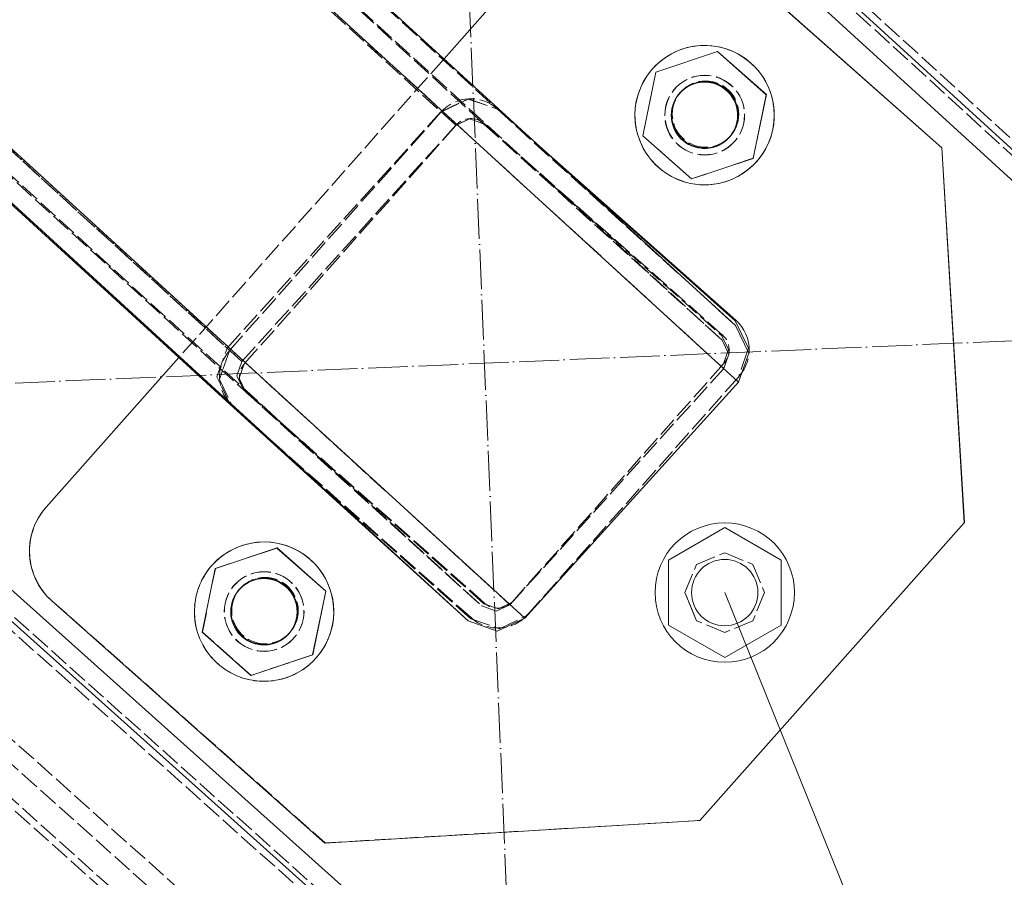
# Model space of a CAD drawing. Header units: millimetres. Extents: x -15129 to 9171, y -18789 to 5877.
# Tile 192 of 256: x -9988 to -9840, y -3154 to -3024. Entities that reach past the tile are written whole.
import ezdxf

# ---------------------------------------------------------------- set-up
doc = ezdxf.new("R2010")
doc.units = ezdxf.units.MM
doc.linetypes.add('ACAD_ISO02W100', pattern=[15, 12, -3])
doc.linetypes.add('ACAD_ISO04W100', pattern=[30, 24, -3, 0, -3])
for name, color, linetype in [('AS_Belki', 145, 'Continuous'), ('AS_Blachy', 30, 'Continuous'), ('AS_DIM_ON', 7, 'Continuous'), ('AS_Kotwy', 9, 'Continuous'), ('AS_Siatki', 72, 'Continuous')]:
    doc.layers.add(name, color=color, linetype=linetype)

msp = doc.modelspace()

# ---------------------------------------------------------------- linework, layer by layer
at = {"layer": 'AS_Belki', "color": 84, "linetype": 'ACAD_ISO02W100', "lineweight": 13, "ltscale": 0.25}
for p, q in [((-11963.73, -1171.94), (-9882.04, -3076.96)), ((-11922.32, -1201.97), (-9916.14, -3037.89)), ((-11996.27, -1207.22), (-9914.24, -3112.56)), ((-11996.11, -1211.45), (-9918.5, -3112.74)), ((-11922, -1210.43), (-9924.65, -3038.27)), ((-11954.54, -1245.72), (-9956.85, -3073.87)), ((-9882.27, -3072.7), (-10850.76, -2186.4)), ((-9918.15, -3040.12), (-10850.75, -2186.67)), ((-9922.41, -3040.31), (-10850.58, -2190.91)), ((-10837.8, -2271.72), (-9954.38, -3080.17)), ((-9954.61, -3075.91), (-10833.56, -2271.54)), ((-9791.9, -3085.19), (-9928.04, -2960.69)), ((-9928.49, -2962.62), (-9791.8, -3087.63)), ((-9924.65, -3038.27), (-9920.49, -3036.32)), ((-9924.64, -3038.35), (-9921.48, -3036.82)), ((-9921.48, -3036.82), (-9920.52, -3036.35)), ((-9920.52, -3036.35), (-9916.18, -3037.85)), ((-9920.49, -3036.32), (-9916.14, -3037.89)), ((-9956.85, -3073.87), (-9924.65, -3038.27)), ((-9924.64, -3038.35), (-9956.5, -3074.27)), ((-9924.61, -3038.32), (-9924.64, -3038.35)), ((-9924.61, -3038.32), (-9924.64, -3038.35)), ((-9916.14, -3037.81), (-9916.18, -3037.85)), ((-9916.18, -3037.85), (-9905.97, -3046.94)), ((-9909.73, -3043.5), (-9916.14, -3037.81)), ((-9916.14, -3037.89), (-9880.26, -3070.47)), ((-9922.41, -3040.31), (-9920.33, -3039.33)), ((-9922.4, -3040.35), (-9920.34, -3039.35)), ((-9920.34, -3039.35), (-9919.01, -3039.81)), ((-9920.33, -3039.33), (-9919.01, -3039.81)), ((-9919.01, -3039.81), (-9918.15, -3040.12)), ((-9919.01, -3039.81), (-9918.17, -3040.1)), ((-9918.13, -3040.06), (-9918.17, -3040.1)), ((-9918.17, -3040.1), (-9907.97, -3049.17)), ((-9882.22, -3071.91), (-9918.13, -3040.06)), ((-9954.61, -3075.91), (-9922.41, -3040.31)), ((-9954.25, -3076.26), (-9922.4, -3040.35)), ((-9922.4, -3040.35), (-9922.37, -3040.31)), ((-9922.4, -3040.35), (-9922.37, -3040.31)), ((-9918.15, -3040.12), (-9882.27, -3072.7)), ((-9907.97, -3049.17), (-9882.32, -3072.01)), ((-10058.01, -3071.22), (-9914.46, -3199.88)), ((-9882.32, -3072.01), (-9882.22, -3071.91)), ((-9882.32, -3072.01), (-9881.32, -3074.08)), ((-9881.27, -3074.79), (-9882.27, -3072.7)), ((-9894.5, -3199.05), (-10033.78, -3074.21)), ((-9958.38, -3078.21), (-9956.85, -3073.87)), ((-9881.32, -3074.08), (-9882.07, -3076.25)), ((-10035.69, -3074.88), (-9897.03, -3199.15)), ((-9956.5, -3074.27), (-9957.54, -3077.27)), ((-9956.5, -3074.27), (-9956.46, -3074.23)), ((-9882.04, -3076.96), (-9881.27, -3074.79)), ((-9878.45, -3074.27), (-9879.83, -3078.25)), ((-10064.16, -3076.07), (-9925.5, -3200.34)), ((-9955.37, -3078.07), (-9954.61, -3075.91)), ((-9954.25, -3076.26), (-9955.01, -3078.43)), ((-9954.22, -3076.22), (-9954.25, -3076.26)), ((-9914.24, -3112.56), (-9882.04, -3076.96)), ((-9882.07, -3076.25), (-9913.92, -3112.16)), ((-9882.07, -3076.25), (-9881.97, -3076.14)), ((-9881.97, -3076.14), (-9882.07, -3076.25)), ((-9956.39, -3082.39), (-9958.38, -3078.21)), ((-9957.54, -3077.27), (-9958, -3078.61)), ((-9958, -3078.61), (-9956, -3082.74)), ((-9954.38, -3080.17), (-9955.37, -3078.07)), ((-9955.01, -3078.43), (-9954, -3080.5)), ((-9911.68, -3114.16), (-9879.83, -3078.25)), ((-9879.83, -3078.25), (-9879.73, -3078.13)), ((-9879.83, -3078.25), (-9879.73, -3078.13)), ((-9954.38, -3080.17), (-9918.5, -3112.74)), ((-9953.97, -3080.46), (-9954, -3080.5)), ((-9954, -3080.5), (-9918.15, -3112.41)), ((-9918.06, -3112.31), (-9953.97, -3080.46)), ((-9956, -3082.74), (-9955.96, -3082.7)), ((-9956, -3082.74), (-9920.14, -3114.66)), ((-9920.05, -3114.55), (-9955.96, -3082.7)), ((-9918.48, -3200.05), (-10043.19, -3088.28)), ((-9924, -3200.28), (-10045.35, -3091.52)), ((-9918.5, -3112.74), (-9916.32, -3113.53)), ((-9918.06, -3112.31), (-9918.15, -3112.41)), ((-9918.15, -3112.41), (-9915.98, -3113.17)), ((-9916.32, -3113.53), (-9914.24, -3112.56)), ((-9915.98, -3113.17), (-9913.92, -3112.16)), ((-9913.92, -3112.16), (-9913.82, -3112.05)), ((-9915.81, -3116.16), (-9911.68, -3114.16)), ((-9911.68, -3114.16), (-9911.58, -3114.04)), ((-9920.14, -3114.66), (-9920.05, -3114.55)), ((-9920.14, -3114.66), (-9915.81, -3116.16))]:
    msp.add_line(p, q, dxfattribs=at)
at = {"layer": 'AS_Belki', "color": 145, "linetype": 'Continuous', "lineweight": 13, "ltscale": 0.25}
for p, q in [((-9880.26, -3070.47), (-10758.99, -2266.32)), ((-10842.05, -2271.89), (-9956.39, -3082.39)), ((-9920.51, -3114.97), (-10841.78, -2271.88)), ((-9912, -3114.59), (-10833.25, -2271.53)), ((-9879.8, -3078.99), (-10763.02, -2270.73)), ((-9927.97, -2962.2), (-9791.84, -3086.7)), ((-9930.68, -2964.42), (-9791.65, -3091.57)), ((-9880.23, -3069.66), (-9909.73, -3043.5)), ((-9905.97, -3046.94), (-9880.33, -3069.77)), ((-9880.23, -3069.66), (-9880.33, -3069.77)), ((-9880.33, -3069.77), (-9878.32, -3073.9)), ((-9878.27, -3074.66), (-9880.26, -3070.47)), ((-9890.48, -3198.88), (-10032.21, -3071.85)), ((-9878.32, -3073.9), (-9878.45, -3074.27)), ((-9895.53, -3199.09), (-10034.19, -3074.82)), ((-9879.8, -3078.99), (-9878.27, -3074.66)), ((-9912, -3114.59), (-9879.8, -3078.99)), ((-9956.39, -3082.39), (-9920.51, -3114.97)), ((-9920.51, -3114.97), (-9916.16, -3116.55)), ((-9916.16, -3116.55), (-9912, -3114.59))]:
    msp.add_line(p, q, dxfattribs=at)
at = {"layer": 'AS_Belki', "color": 84, "linetype": 'ACAD_ISO02W100', "lineweight": 13, "ltscale": 0.25, "extrusion": (-0.001763, -0.001988, 0.999996)}
for centre, radius, start, end in [((-9920.11, -3042.26, 23.53), 6, 48.4279, 138.4279), ((-9920.11, -3042.26, 23.53), 3, 48.4279, 138.4279), ((-9884.2, -3074.11, 23.53), 3, 318.4279, 48.4279), ((-9884.2, -3074.11, 23.53), 6, 318.4279, 358.1332)]:
    msp.add_arc(centre, radius, start, end, dxfattribs=at)
at = {"layer": 'AS_Belki', "color": 145, "linetype": 'Continuous', "lineweight": 13, "ltscale": 0.25, "extrusion": (-0.001763, -0.001988, 0.999996)}
msp.add_arc((-9884.2, -3074.11, 23.53), 6, 358.1332, 48.4279, dxfattribs=at)
at = {"layer": 'AS_Belki', "color": 84, "linetype": 'ACAD_ISO02W100', "lineweight": 13, "ltscale": 0.25, "extrusion": (0.001763, 0.001988, -0.999996)}
for centre, radius, start, end in [((9951.96, -3078.17, -23.66), 6, 311.5721, 41.5721), ((9951.96, -3078.17, -23.66), 3, 311.5721, 41.5721), ((9916.05, -3110.02, -23.66), 3, 221.5721, 311.5721), ((9916.05, -3110.02, -23.66), 6, 221.5721, 311.5721)]:
    msp.add_arc(centre, radius, start, end, dxfattribs=at)
at = {"layer": 'AS_Blachy', "color": 145, "linetype": 'Continuous', "lineweight": 13, "ltscale": 0.25}
for p, q in [((-9849.19, -3043.7), (-9890.33, -3007.21)), ((-9904.47, -3008.07), (-9924.17, -3030.29)), ((-9849.2, -3043.72), (-9881.89, -3014.73)), ((-9849.2, -3043.72), (-9849.19, -3043.7)), ((-9845.82, -3100.19), (-9849.2, -3043.72)), ((-9845.8, -3100.17), (-9849.19, -3043.7)), ((-9964.11, -3075.32), (-9984.09, -3097.84)), ((-9885.63, -3145.08), (-9845.82, -3100.19)), ((-9845.82, -3100.19), (-9845.8, -3100.17)), ((-9983.25, -3111.96), (-9942.1, -3148.46)), ((-9942.1, -3148.46), (-9885.63, -3145.08))]:
    msp.add_line(p, q, dxfattribs=at)
at = {"layer": 'AS_Blachy', "color": 84, "linetype": 'ACAD_ISO02W100', "lineweight": 13, "ltscale": 0.25}
for p, q in [((-9924.17, -3030.29), (-9964.11, -3075.32)), ((-9889.39, -3034.77), (-9889.41, -3034.79)), ((-9880.43, -3042.76), (-9880.41, -3042.74)), ((-9984.09, -3097.84), (-9984.08, -3097.83)), ((-9845.82, -3100.19), (-9845.8, -3100.17)), ((-9886.14, -3106.47), (-9881.89, -3104.72)), ((-9881.89, -3104.72), (-9877.65, -3106.47)), ((-9887.89, -3110.72), (-9886.14, -3106.47)), ((-9877.65, -3106.47), (-9875.89, -3110.72)), ((-9877.65, -3106.47), (-9875.89, -3110.72)), ((-9955.75, -3109.59), (-9955.76, -3109.61)), ((-9886.14, -3114.96), (-9887.89, -3110.72)), ((-9886.86, -3113.21), (-9887.89, -3110.72)), ((-9875.89, -3110.72), (-9877.65, -3114.96)), ((-9983.23, -3111.94), (-9983.25, -3111.96)), ((-9983.23, -3111.94), (-9942.08, -3148.44)), ((-9886.14, -3114.96), (-9886.86, -3113.21)), ((-9881.89, -3116.72), (-9886.14, -3114.96)), ((-9877.65, -3114.96), (-9881.89, -3116.72)), ((-9946.78, -3117.57), (-9946.77, -3117.55)), ((-9942.08, -3148.44), (-9885.62, -3145.06)), ((-9885.62, -3145.06), (-9885.63, -3145.08)), ((-9942.1, -3148.46), (-9942.08, -3148.44))]:
    msp.add_line(p, q, dxfattribs=at)
at = {"layer": 'AS_Blachy', "color": 84, "linetype": 'ACAD_ISO02W100', "lineweight": 13, "ltscale": 0.25, "extrusion": (-0.001763, -0.001988, 0.999996)}
for centre in [(-9884.9, -3038.74, 23.47), (-9884.88, -3038.72, 23.47), (-9951.26, -3113.55, 23.73), (-9951.24, -3113.53, 23.73)]:
    msp.add_circle(centre, 6, dxfattribs=at)
at = {"layer": 'AS_Blachy', "color": 145, "linetype": 'Continuous', "lineweight": 13, "ltscale": 0.25, "extrusion": (-0.001763, -0.001988, 0.999996)}
msp.add_arc((-9976.6, -3104.44, 23.76), 10, 138.4279, 228.4279, dxfattribs=at)
at = {"layer": 'AS_Blachy', "color": 84, "linetype": 'ACAD_ISO02W100', "lineweight": 13, "ltscale": 0.25, "extrusion": (-0.001763, -0.001988, 0.999996)}
msp.add_arc((-9976.58, -3104.42, 23.76), 10, 138.4279, 228.4279, dxfattribs=at)
at = {"layer": 'AS_DIM_ON', "lineweight": 13}
msp.add_line((-9569.13, -3884.9), (-9881.89, -3110.72), dxfattribs=at)
at = {"layer": 'AS_Kotwy', "color": 145, "linetype": 'Continuous', "lineweight": 13, "ltscale": 0.25}
for p, q in [((-9892.27, -3032.29), (-9882.97, -3029.2)), ((-9882.96, -3029.18), (-9892.25, -3032.28)), ((-9882.97, -3029.2), (-9882.96, -3029.18)), ((-9882.97, -3029.2), (-9875.64, -3035.7)), ((-9875.62, -3035.68), (-9882.96, -3029.18)), ((-9892.27, -3032.29), (-9894.23, -3041.89)), ((-9892.25, -3032.28), (-9892.27, -3032.29)), ((-9875.64, -3035.7), (-9877.6, -3045.3)), ((-9877.59, -3045.28), (-9875.62, -3035.68)), ((-9875.62, -3035.68), (-9875.64, -3035.7)), ((-9894.23, -3041.89), (-9886.9, -3048.4)), ((-9886.9, -3048.4), (-9877.6, -3045.3)), ((-9877.6, -3045.3), (-9877.59, -3045.28)), ((-9881.89, -3100.92), (-9890.38, -3105.82)), ((-9873.41, -3105.82), (-9881.89, -3100.92)), ((-9958.62, -3107.11), (-9949.33, -3104.01)), ((-9949.31, -3103.99), (-9958.61, -3107.09)), ((-9949.33, -3104.01), (-9949.31, -3103.99)), ((-9949.33, -3104.01), (-9941.99, -3110.51)), ((-9941.98, -3110.49), (-9949.31, -3103.99)), ((-9890.38, -3105.82), (-9890.38, -3115.62)), ((-9873.41, -3115.62), (-9873.41, -3105.82)), ((-9958.62, -3107.11), (-9960.59, -3116.71)), ((-9958.61, -3107.09), (-9958.62, -3107.11)), ((-9941.99, -3110.51), (-9943.96, -3120.11)), ((-9943.95, -3120.1), (-9941.98, -3110.49)), ((-9941.98, -3110.49), (-9941.99, -3110.51)), ((-9890.38, -3115.62), (-9881.89, -3120.52)), ((-9881.89, -3120.52), (-9873.41, -3115.62)), ((-9960.59, -3116.71), (-9953.26, -3123.21)), ((-9953.26, -3123.21), (-9943.96, -3120.11)), ((-9943.96, -3120.11), (-9943.95, -3120.1))]:
    msp.add_line(p, q, dxfattribs=at)
at = {"layer": 'AS_Kotwy', "color": 84, "linetype": 'ACAD_ISO02W100', "lineweight": 13, "ltscale": 0.25}
for p, q in [((-9894.22, -3041.88), (-9892.25, -3032.28)), ((-9888.64, -3035.44), (-9888.66, -3035.46)), ((-9888.63, -3035.42), (-9888.64, -3035.44)), ((-9888.52, -3035.31), (-9888.63, -3035.42)), ((-9894.23, -3041.89), (-9894.22, -3041.88)), ((-9886.89, -3048.38), (-9894.22, -3041.88)), ((-9881.18, -3042.09), (-9881.16, -3042.07)), ((-9881.16, -3042.07), (-9881.15, -3042.06)), ((-9881.15, -3042.06), (-9881.04, -3041.94)), ((-9877.59, -3045.28), (-9886.89, -3048.38)), ((-9886.89, -3048.38), (-9886.9, -3048.4)), ((-9960.57, -3116.69), (-9958.61, -3107.09)), ((-9955, -3110.25), (-9955.01, -3110.27)), ((-9954.98, -3110.24), (-9955, -3110.25)), ((-9954.88, -3110.12), (-9954.98, -3110.24)), ((-9960.57, -3116.69), (-9960.59, -3116.71)), ((-9953.24, -3123.19), (-9960.57, -3116.69)), ((-9947.53, -3116.91), (-9947.52, -3116.89)), ((-9947.52, -3116.89), (-9947.5, -3116.87)), ((-9947.5, -3116.87), (-9947.4, -3116.75)), ((-9943.95, -3120.1), (-9953.24, -3123.19)), ((-9953.24, -3123.19), (-9953.26, -3123.21))]:
    msp.add_line(p, q, dxfattribs=at)
at = {"layer": 'AS_Kotwy', "color": 145, "linetype": 'Continuous', "lineweight": 13, "ltscale": 0.25, "extrusion": (-0.001763, -0.001988, 0.999996)}
for centre, radius in [((-9884.91, -3038.74, 23.47), 10.5), ((-9884.93, -3038.76, 23.47), 5), ((-9951.26, -3113.55, 23.73), 10.5), ((-9951.28, -3113.57, 23.73), 5)]:
    msp.add_circle(centre, radius, dxfattribs=at)
at = {"layer": 'AS_Kotwy', "color": 84, "linetype": 'ACAD_ISO02W100', "lineweight": 13, "ltscale": 0.25, "extrusion": (-0.001763, -0.001988, 0.999996)}
for centre in [(-9884.9, -3038.74, 23.47), (-9884.88, -3038.72, 23.47), (-9884.77, -3038.58, 23.46), (-9951.26, -3113.55, 23.73), (-9951.24, -3113.53, 23.73), (-9951.12, -3113.39, 23.73)]:
    msp.add_circle(centre, 5, dxfattribs=at)
at = {"layer": 'AS_Kotwy', "color": 145, "linetype": 'Continuous', "lineweight": 13, "ltscale": 0.25}
for radius in [10.5, 5]:
    msp.add_circle((-9881.89, -3110.72), radius, dxfattribs=at)
at = {"layer": 'AS_Kotwy', "color": 145, "linetype": 'Continuous', "lineweight": 13, "ltscale": 0.25, "extrusion": (-0.001763, -0.001988, 0.999996)}
for centre, radius in [((-9884.9, -3038.74, 23.47), 10.5), ((-9884.92, -3038.76, 23.47), 5), ((-9951.26, -3113.55, 23.73), 10.5), ((-9951.28, -3113.57, 23.73), 5)]:
    msp.add_arc(centre, radius, 318.4279, 138.4279, dxfattribs=at)
at = {"layer": 'AS_Kotwy', "color": 84, "linetype": 'ACAD_ISO02W100', "lineweight": 13, "ltscale": 0.25, "extrusion": (-0.001763, -0.001988, 0.999996)}
for centre, radius, start, end in [((-9884.9, -3038.74, 23.47), 10.5, 138.4279, 318.4279), ((-9884.87, -3038.7, 23.47), 5, 104.6779, 115.9279), ((-9884.87, -3038.7, 23.47), 5, 93.4279, 104.6779), ((-9884.87, -3038.7, 23.47), 5, 82.1779, 93.4279), ((-9884.87, -3038.7, 23.47), 5, 70.9279, 82.1779), ((-9884.87, -3038.7, 23.47), 5, 59.6779, 70.9279), ((-9884.92, -3038.76, 23.47), 5, 138.4279, 318.4279), ((-9884.87, -3038.7, 23.47), 5, 138.8394, 160.9279), ((-9884.87, -3038.7, 23.47), 5, 138.5345, 138.8394), ((-9884.87, -3038.7, 23.47), 5, 127.1779, 138.4279), ((-9884.87, -3038.7, 23.47), 5, 115.9279, 127.1779), ((-9884.87, -3038.7, 23.47), 5, 48.4279, 59.6779), ((-9884.87, -3038.7, 23.47), 5, 37.1779, 48.4279), ((-9884.87, -3038.7, 23.47), 5, 160.9279, 183.4279), ((-9884.87, -3038.7, 23.47), 5, 25.9279, 37.1779), ((-9884.87, -3038.7, 23.47), 5, 14.6779, 25.9279), ((-9884.87, -3038.7, 23.47), 5, 352.1779, 14.6779), ((-9884.87, -3038.7, 23.47), 5, 183.4279, 228.4279), ((-9884.87, -3038.7, 23.47), 5, 340.9279, 352.1779), ((-9884.87, -3038.7, 23.47), 5, 318.4279, 329.6779), ((-9884.87, -3038.7, 23.47), 5, 329.6779, 340.9279), ((-9884.87, -3038.7, 23.47), 5, 228.4279, 250.9279), ((-9884.87, -3038.7, 23.47), 5, 295.9279, 318.0163), ((-9884.87, -3038.7, 23.47), 5, 318.0163, 318.321), ((-9884.87, -3038.7, 23.47), 5, 250.9279, 273.4279), ((-9884.87, -3038.7, 23.47), 5, 273.4279, 295.9279), ((-9951.26, -3113.55, 23.73), 10.5, 138.4279, 318.4279), ((-9951.23, -3113.51, 23.73), 5, 127.1779, 138.4279), ((-9951.23, -3113.51, 23.73), 5, 115.9279, 127.1779), ((-9951.23, -3113.51, 23.73), 5, 104.6779, 115.9279), ((-9951.23, -3113.51, 23.73), 5, 93.4279, 104.6779), ((-9951.23, -3113.51, 23.73), 5, 82.1779, 93.4279), ((-9951.23, -3113.51, 23.73), 5, 70.9279, 82.1779), ((-9951.23, -3113.51, 23.73), 5, 59.6779, 70.9279), ((-9951.23, -3113.51, 23.73), 5, 48.4279, 59.6779), ((-9951.28, -3113.57, 23.73), 5, 138.4279, 318.4279), ((-9951.23, -3113.51, 23.73), 5, 138.8394, 160.9279), ((-9951.23, -3113.51, 23.73), 5, 138.5342, 138.8394), ((-9951.23, -3113.51, 23.73), 5, 37.1779, 48.4279), ((-9951.23, -3113.51, 23.73), 5, 25.9279, 37.1779), ((-9951.23, -3113.51, 23.73), 5, 160.9279, 183.4279), ((-9951.23, -3113.51, 23.73), 5, 14.6779, 25.9279), ((-9951.23, -3113.51, 23.73), 5, 352.1779, 14.6779), ((-9951.23, -3113.51, 23.73), 5, 183.4279, 228.4279), ((-9951.23, -3113.51, 23.73), 5, 340.9279, 352.1779), ((-9951.23, -3113.51, 23.73), 5, 329.6779, 340.9279), ((-9951.23, -3113.51, 23.73), 5, 295.9279, 318.0163), ((-9951.23, -3113.51, 23.73), 5, 318.0163, 318.3211), ((-9951.23, -3113.51, 23.73), 5, 318.4279, 329.6779), ((-9951.23, -3113.51, 23.73), 5, 228.4279, 250.9279), ((-9951.23, -3113.51, 23.73), 5, 250.9279, 273.4279), ((-9951.23, -3113.51, 23.73), 5, 273.4279, 295.9279)]:
    msp.add_arc(centre, radius, start, end, dxfattribs=at)
at = {"layer": 'AS_Siatki', "color": 20, "linetype": 'ACAD_ISO04W100', "lineweight": 13, "ltscale": 0.25}
for p, q in [((-9335.58, -17029.24), (-10009.15, -894.74)), ((-12175.6, -3171.88), (-430.46, -2673.89))]:
    msp.add_line(p, q, dxfattribs=at)

doc.saveas('drawing.dxf')
